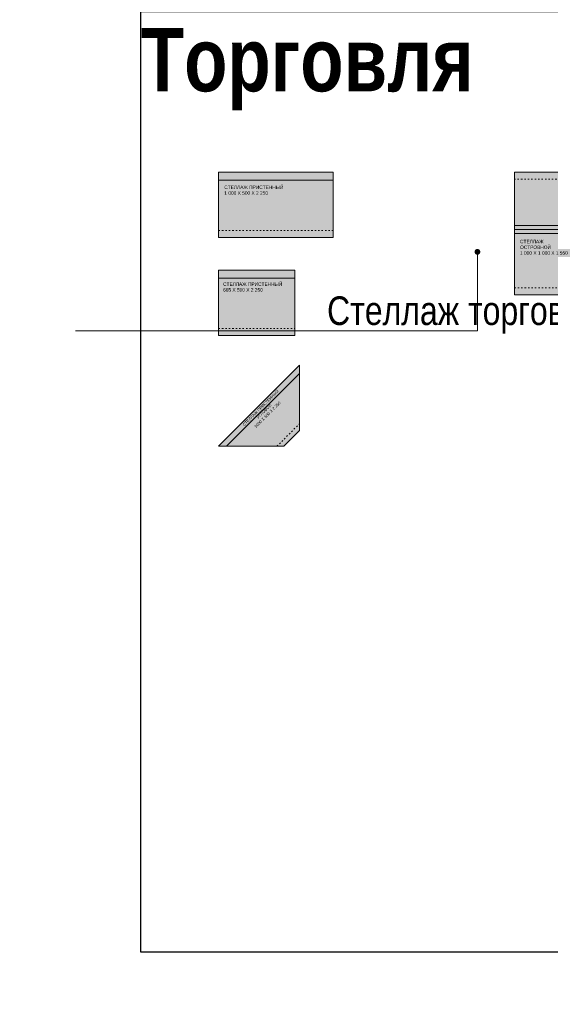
# Model space of a CAD drawing. Header units: millimetres. Extents: x -57449114 to 30620931, y -92609 to 84364.
# Tile 249 of 256: x -43092 to -38457, y 32075 to 40674. Entities that reach past the tile are written whole.
import ezdxf
from ezdxf import colors
from ezdxf.entities.mleader import LeaderData, LeaderLine
from ezdxf.math import Vec2, Vec3

# ---------------------------------------------------------------- set-up
doc = ezdxf.new("R2010")
doc.units = ezdxf.units.MM
doc.linetypes.add('ACAD_ISO03W100', pattern=[30, 12, -18])
doc.layers.get('0').update_dxf_attribs({"lineweight": 0})
doc.layers.get('Defpoints').update_dxf_attribs({"color": 30})
doc.layers.add('06_АР_Мебель', color=4, linetype='Continuous', lineweight=9)
doc.layers.add('17_АР_Текст', color=235, linetype='Continuous', lineweight=0)
doc.layers.add('1. ПОДЛОЖКА', color=7, linetype='Continuous', lineweight=0, true_color=0x9b9292)
doc.styles.add('_ТЕКСТОВЫЙ', font='arial.ttf', dxfattribs={"width": 0.8})
doc.styles.get("Standard").update_dxf_attribs({"font": 'arial.ttf'})

# ---------------------------------------------------------------- blocks, each defined once
blk = doc.blocks.new('Стеллаж торговый 1000х500х2250')
at = {"layer": '06_АР_Мебель', "lineweight": 0, "transparency": 33554483}
h = blk.add_hatch(color=162, dxfattribs=at)
h.dxf.hatch_style = 1
h.paths.add_polyline_path([(1000, 0), (0, 0), (0, -570), (1000, -570)])
at = {"layer": '06_АР_Мебель'}
for p, q in [((1000, 0), (0, 0)), ((0, 0), (0, -570)), ((1000, -570), (1000, 0)), ((0, -570), (1000, -570))]:
    blk.add_line(p, q, dxfattribs=at)
at = {"layer": '06_АР_Мебель', "lineweight": 0}
blk.add_line((0, -70), (1000, -70), dxfattribs=at)
at = {"layer": '06_АР_Мебель', "linetype": 'ACAD_ISO03W100', "lineweight": 0}
blk.add_line((0, -510), (1000, -510), dxfattribs=at)
at = {"flags": 1}
for tag, p in [('КОД_ОБОРУДОВАНИЯ', (595.1, 152.7)), ('ДОП_ИНФОРМАЦИЯ', (595.1, 100.5)), ('ДОГОВОР', (596.3, 37.3))]:
    blk.add_attdef(tag, p, '', height=25, dxfattribs=at)
at = {"layer": '06_АР_Мебель', "insert": (50, -116.2), "char_height": 30, "attachment_point": 1}
blk.add_mtext_dynamic_manual_height_columns('СТЕЛЛАЖ ПРИСТЕННЫЙ \\P1 000 Х 500 Х 2 250', width=770.948, gutter_width=12.5, heights=[0], dxfattribs=at)
blk = doc.blocks.new('*U801')
at = {"layer": '1. ПОДЛОЖКА'}
blk.add_lwpolyline([(1000, 0), (0, 0), (0, -570), (1000, -570)], close=True, dxfattribs=at)
blk.add_blockref('Стеллаж торговый 1000х500х2250', (0, 0))
blk = doc.blocks.new('Стеллаж торговый островной 1000х1000х1550')
at = {"layer": '06_АР_Мебель', "lineweight": 0, "true_color": 0xff52ff, "transparency": 33554483}
h = blk.add_hatch(color=211, dxfattribs=at)
h.dxf.hatch_style = 1
h.paths.add_polyline_path([(1000, 0), (0, 0), (0, -500), (1000, -500)])
h.paths.add_polyline_path([(1000, -500), (0, -500), (0, -1070), (1000, -1070)])
at = {"layer": '06_АР_Мебель'}
for p, q in [((1000, 0), (0, 0)), ((0, 0), (0, -500)), ((1000, -500), (1000, 0)), ((0, -500), (0, -1070)), ((1000, -1070), (1000, -500)), ((1000, -535), (0, -535)), ((0, -1070), (1000, -1070))]:
    blk.add_line(p, q, dxfattribs=at)
at = {"layer": '06_АР_Мебель', "linetype": 'ACAD_ISO03W100', "lineweight": 0}
for p, q in [((1000, -60), (0, -60)), ((0, -1010), (1000, -1010))]:
    blk.add_line(p, q, dxfattribs=at)
at = {"layer": '06_АР_Мебель', "lineweight": 0}
blk.add_line((0, -465), (1000, -465), dxfattribs=at)
at = {"flags": 1}
for tag, p in [('КОД_ОБОРУДОВАНИЯ', (593.6, 78.5)), ('ДОП_ИНФОРМАЦИЯ', (593.6, 26.4)), ('ДОГОВОР', (1035.6, 0))]:
    blk.add_attdef(tag, p, '', height=25, dxfattribs=at)
at = {"layer": '06_АР_Мебель', "insert": (50, -590), "char_height": 30, "attachment_point": 1}
blk.add_mtext_dynamic_manual_height_columns('СТЕЛЛАЖ \\PОСТРОВНОЙ\\P1 000 Х 1 000 Х 1 550', width=770.948, gutter_width=12.5, heights=[0], dxfattribs=at)
blk = doc.blocks.new('*U804')
at = {"layer": '1. ПОДЛОЖКА'}
blk.add_lwpolyline([(0, 0), (1000, 0), (1000, -1070), (0, -1070)], close=True, dxfattribs=at)
blk.add_lwpolyline([(1000, -500), (0, -500)], dxfattribs=at)
blk.add_blockref('Стеллаж торговый островной 1000х1000х1550', (0, 0))
blk = doc.blocks.new('Стеллаж торговый 665х500х2250')
at = {"layer": '06_АР_Мебель', "lineweight": 0, "transparency": 33554483}
h = blk.add_hatch(color=162, dxfattribs=at)
h.dxf.hatch_style = 1
h.paths.add_polyline_path([(665, 0), (0, 0), (0, -570), (665, -570)])
at = {"layer": '06_АР_Мебель'}
for p, q in [((665, 0), (0, 0)), ((0, 0), (0, -570)), ((665, -570), (665, 0)), ((0, -570), (665, -570))]:
    blk.add_line(p, q, dxfattribs=at)
at = {"layer": '06_АР_Мебель', "lineweight": 0}
blk.add_line((0, -70), (665, -70), dxfattribs=at)
at = {"layer": '06_АР_Мебель', "linetype": 'ACAD_ISO03W100', "lineweight": 0}
blk.add_line((0, -510), (665, -510), dxfattribs=at)
at = {"flags": 1}
for tag, p in [('ДОП_ИНФОРМАЦИЯ', (260.2, 86.7)), ('КОД_ОБОРУДОВАНИЯ', (260.2, 138.8)), ('ДОГОВОР', (261.9, 33.8))]:
    blk.add_attdef(tag, p, '', height=25, dxfattribs=at)
at = {"layer": '06_АР_Мебель', "insert": (39.6, -106.9), "char_height": 30, "attachment_point": 1}
blk.add_mtext_dynamic_manual_height_columns('СТЕЛЛАЖ ПРИСТЕННЫЙ\\P665 Х 500 Х 2 250', width=615, gutter_width=12.5, heights=[0], dxfattribs=at)
blk = doc.blocks.new('*U802')
at = {"layer": '1. ПОДЛОЖКА'}
blk.add_lwpolyline([(0, 0), (665, 0), (665, -570), (0, -570)], close=True, dxfattribs=at)
blk.add_blockref('Стеллаж торговый 665х500х2250', (0, 0))
blk = doc.blocks.new('Стеллаж пристенный угловой')
at = {"layer": '06_АР_Мебель', "lineweight": 0, "transparency": 33554483}
h = blk.add_hatch(color=162, dxfattribs=at)
h.dxf.hatch_style = 1
h.paths.add_polyline_path([(707.1, 707.1), (0, 0), (570, 0), (707.1, 137.1)])
at = {"layer": '06_АР_Мебель'}
for p, q in [((707.1, 707.1), (0, 0)), ((707.1, 707.1), (707.1, 137.1)), ((707.1, 637.1), (70, 0)), ((707.1, 137.1), (570, 0)), ((0, 0), (570, 0))]:
    blk.add_line(p, q, dxfattribs=at)
at = {"layer": '06_АР_Мебель', "linetype": 'ACAD_ISO03W100', "lineweight": 0}
blk.add_line((510, 0), (707.1, 197.1), dxfattribs=at)
at = {"flags": 1}
for tag, p in [('КОД_ОБОРУДОВАНИЯ', (233.2, 464.4)), ('ДОП_ИНФОРМАЦИЯ', (269.3, 426.8)), ('ДОГОВОР', (307.6, 394.2))]:
    blk.add_attdef(tag, p, '', height=25, rotation=43.78129, dxfattribs=at)
at = {"layer": '06_АР_Мебель', "insert": (359.6, 344.3), "char_height": 25, "attachment_point": 2, "rotation": 45}
blk.add_mtext_dynamic_manual_height_columns('СТЕЛЛАЖ ПРИСТЕННЫЙ\\PУГЛОВОЙ\\P1000 Х 500 Х 2 250', width=553.335, gutter_width=12.5, heights=[0], dxfattribs=at)
blk = doc.blocks.new('*U803')
at = {"layer": '1. ПОДЛОЖКА'}
blk.add_lwpolyline([(692, 273), (-15.1, -434.1), (554.9, -434.1), (692, -297), (692, 273)], dxfattribs=at)
blk.add_blockref('Стеллаж пристенный угловой', (-15.1, -434.1))
blk = doc.blocks.new('_Dot')
at = {"color": 0, "linetype": 'ByBlock', "lineweight": -2}
blk.add_line((-0.5, 0), (-1, 0), dxfattribs=at)
at = {"color": 0, "linetype": 'ByBlock', "const_width": 0.5}
blk.add_lwpolyline([(-0.25, 0, 1), (0.25, 0, 1)], format="xyb", close=True, dxfattribs=at)

msp = doc.modelspace()

# ---------------------------------------------------------------- linework, layer by layer
at = {"layer": 'Defpoints'}
msp.add_lwpolyline([(-42034, 40745.1), (-23314.2, 40745.1), (-23314.2, 32530.7), (-42034, 32530.7)], close=True, dxfattribs=at)

# ---------------------------------------------------------------- block references
for name, p in [('*U801', (-41354.9, 39341.3)), ('*U804', (-38771.5, 39341.3)), ('*U802', (-41354.9, 38486.2)), ('*U803', (-41339.8, 37382.2))]:
    msp.add_blockref(name, p)

# ---------------------------------------------------------------- texts
at = {"layer": 'Defpoints', "lineweight": 35, "insert": (-42034, 40602), "char_height": 700, "attachment_point": 1, "style": '_ТЕКСТОВЫЙ'}
msp.add_mtext_dynamic_manual_height_columns('{\\fArial|b1|i0|c204|p34;\\H0.79167x;\\C32;\\c2648525;Торговля}', width=7546.496, gutter_width=12.5, heights=[0], dxfattribs=at)

# ---------------------------------------------------------------- leaders
at = {"layer": '17_АР_Текст', "color": 1, "lineweight": 18}
ml = msp.add_multileader_mtext('Standard', dxfattribs=at)
ml.set_content('{\\C1;Карманы для бланков только в СОПС}', color=1, style='_ТЕКСТОВЫЙ')
ml.set_leader_properties(lineweight=0)
ml.set_arrow_properties(name='DOT')
ml.build(insert=Vec2(0, 0))
ml.multileader.update_dxf_attribs({"text_left_attachment_type": 6, "text_right_attachment_type": 6, "dogleg_length": 0.36, "arrow_head_size": 50, "scale": 100})
ctx = ml.context
ctx.base_point, ctx.scale, ctx.char_height, ctx.arrow_head_size, ctx.landing_gap_size, ctx.plane_origin = Vec3(-29314.5, 48068.2), 100, 100, 50, 100, Vec3(-25566.9, 52909.1)
ctx.left_attachment, ctx.right_attachment, ctx.text_align_type, ctx.attachment_type = 6, 6, 1, 2
notes = []
notes.append((ctx, [(0, (0, 0, 0), (0, 0), (1, 0), 1, [])]))
ctx.mtext.insert, ctx.mtext.width, ctx.mtext.defined_height, ctx.mtext.alignment, ctx.mtext.flow_direction = Vec3(-27210.6, 48368.2), 4035.238, 815.5, 2, 5
ml = msp.add_multileader_mtext('Standard', dxfattribs=at)
ml.set_content('{\\fCalibri|b0|i0|c204|p34;\\H0.91667x;\\LКарманы для бланков\\l - СОПС, крепятся на стол МГН и стол для ЦСУ (1400 мм.);\\P\\LИнформ. Стенд А4 на 8 карманов\\l - ГОПС/СОПС, крепится по старым правилам, при отсутствии возможности крепления особенно в СОПСах (отсутствие свободного места на стене или нехватка стены по длине - размещается папка с информацией на столе МГН или столе для ЦСУ).\\P\\LРекламно_информационный стенд\\l - ГОПС/СОПС размещается в клиентском зале, также возможно размещение в тамбуре при условии хорошей освещенности и при условии открывания двери стенд будет виден более чем на 50%. Также стенд должен находиться в прямой видимости для клиентов и ничем не загораживаться.}', color=1, style='_ТЕКСТОВЫЙ')
ml.set_leader_properties(lineweight=0)
ml.set_arrow_properties(name='DOT')
ml.build(insert=Vec2(0, 0))
ml.multileader.update_dxf_attribs({"text_left_attachment_type": 6, "text_right_attachment_type": 6, "dogleg_length": 0.36, "arrow_head_size": 50, "scale": 100})
ctx = ml.context
ctx.base_point, ctx.scale, ctx.char_height, ctx.arrow_head_size, ctx.landing_gap_size, ctx.plane_origin = Vec3(-27020.9, 45459.4), 100, 100, 50, 100, Vec3(-22944.2, 54969.1)
ctx.left_attachment, ctx.right_attachment, ctx.text_align_type, ctx.attachment_type = 6, 6, 1, 2
notes.append((ctx, [(0, (0, 0, 0), (0, 0), (1, 0), 1, [])]))
ctx.mtext.insert, ctx.mtext.width, ctx.mtext.defined_height, ctx.mtext.alignment, ctx.mtext.flow_direction = Vec3(-24919.4, 45773.6), 2892.94, 2008.7, 2, 5
at = {"layer": '17_АР_Текст', "lineweight": 18}
ml = msp.add_multileader_mtext('Standard', dxfattribs=at)
ml.set_content('Стеллаж торговый h2250', color=256, style='_ТЕКСТОВЫЙ')
ml.set_leader_properties(lineweight=0)
ml.set_arrow_properties(name='DOT')
ml.build(insert=Vec2(0, 0))
ml.multileader.update_dxf_attribs({"text_left_attachment_type": 6, "text_right_attachment_type": 6, "dogleg_length": 0.36, "arrow_head_size": 50, "scale": 100})
ctx = ml.context
ctx.base_point, ctx.scale, ctx.char_height, ctx.arrow_head_size, ctx.landing_gap_size, ctx.plane_origin = Vec3(-40507.1, 37957.2), 100, 250, 50, 100, Vec3(-35538, 42320.7)
ctx.left_attachment, ctx.right_attachment, ctx.attachment_type = 6, 6, 2
notes.append((ctx, [(0, (1, 1, 0), (-39093.5, 37957.2), (-1, 0), 36, [(0, [(-39093.5, 38646.2)], 0, [])])]))
ctx.mtext.insert, ctx.mtext.width, ctx.mtext.defined_height, ctx.mtext.flow_direction = Vec3(-40407.1, 38257.2), 1559.331, 815.5, 5
for ctx, leaders in notes:
    for number, flags, end, landing, length, lines in leaders:
        leader = LeaderData()
        leader.index, (leader.has_last_leader_line, leader.has_dogleg_vector, leader.attachment_direction) = number, flags
        leader.last_leader_point, leader.dogleg_vector, leader.dogleg_length = Vec3(end), Vec3(landing), length
        for number, points, colour, breaks in lines:
            line = LeaderLine()
            line.index, line.vertices, line.color, line.breaks = number, Vec3.list(points), colors.encode_raw_color(colour), breaks
            leader.lines.append(line)
        ctx.leaders.append(leader)

doc.saveas('drawing.dxf')
